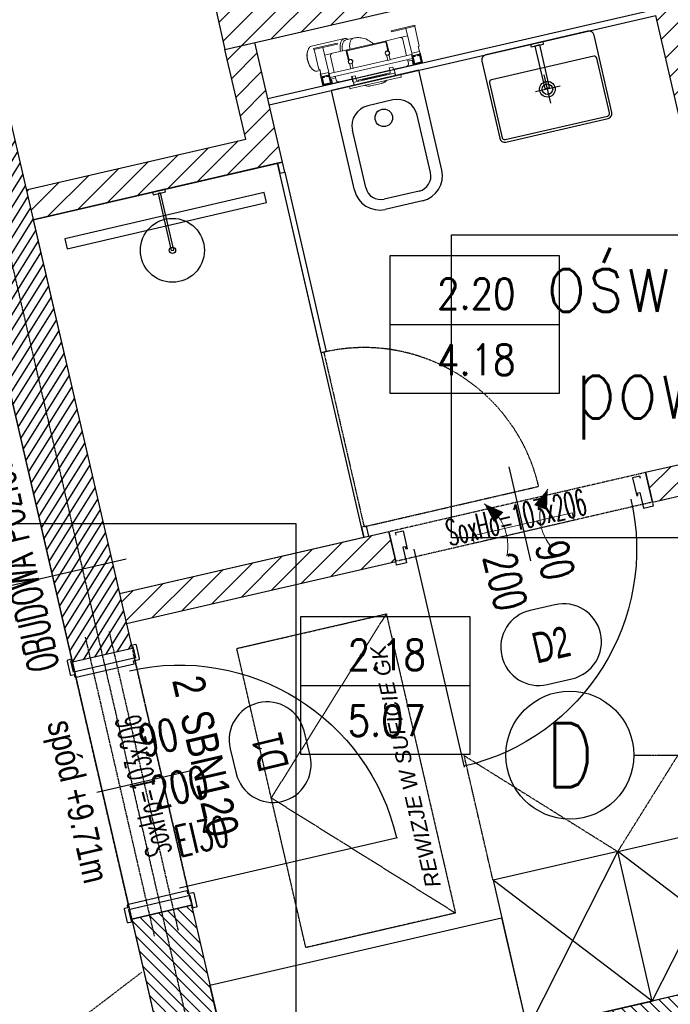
# Model space of a CAD drawing. Header units: millimetres. Extents: x 69081 to 158617, y -37521 to -9534.
# Tile 125 of 256: x 111915 to 112169, y -19946 to -19561. Entities that reach past the tile are written whole.
import ezdxf
from ezdxf.enums import TextEntityAlignment as Align

# ---------------------------------------------------------------- set-up
doc = ezdxf.new("R2010")
doc.units = ezdxf.units.MM
for name, pattern in [('DASHED2', [0.375, 0.25, -0.125]), ('DO', [0.8, 0.6, -0.1, 0, -0.1]), ('DP', [0.5, 0.3, -0.2]), ('KRE-SR', [0.2, 0.12, -0.08]), ('KRESKOWA-SREDNIA', [0.2, 0.12, -0.08]), ('MP', [0.25, 0.15, -0.1])]:
    doc.linetypes.add(name, pattern=pattern)
for name, color, linetype in [('0_oświetlenie', 7, 'Continuous'), ('A-----SZ', 8, 'Continuous'), ('A-ARM', 8, 'Continuous'), ('A-MEB', 8, 'Continuous'), ('A-OKN', 3, 'Continuous'), ('A-OSI', 8, 'DO'), ('A-SCI', 7, 'Continuous'), ('A_GSA_GK', 2, 'Continuous'), ('AM DRZIW WEWN', 1, 'Continuous'), ('B-widok', 9, 'Continuous'), ('BA_ARM', 8, 'Continuous'), ('BA_drz', 7, 'Continuous'), ('BA_sym', 7, 'Continuous'), ('BA_WIC', 1, 'Continuous'), ('BA_wig', 3, 'Continuous'), ('BI_sym', 7, 'Continuous'), ('BZ_sym', 7, 'Continuous'), ('F-BIL', 1, 'Continuous'), ('F-BIL-OP', 3, 'Continuous'), ('F-BIL-TA', 1, 'Continuous'), ('JS_OLKA KONSTR', 231, 'Continuous'), ('JS_p.poż.', 240, 'Continuous'), ('JS_PODCIĄGI', 1, 'DP'), ('JS_SUFIT PODWIESZONY', 40, 'Continuous'), ('Nadproża', 5, 'DO'), ('porta', 8, 'Continuous'), ('R-----OP', 1, 'Continuous'), ('R-----WY', 1, 'Continuous')]:
    doc.layers.add(name, color=color, linetype=linetype)
for name, color, linetype, lineweight in [('DRZWI', 3, 'Continuous', 20), ('OPIS', 7, 'Continuous', 25), ('SB_OTWORY DRZWI', 1, 'Continuous', 9)]:
    doc.layers.add(name, color=color, linetype=linetype, lineweight=lineweight)
doc.layers.get('R-----WY').off()
doc.styles.add('BIKTS', font='bikromsw.shx', dxfattribs={"width": 0.85})
doc.styles.add('ROMANS', font='romans.shx', dxfattribs={"height": 1})
doc.styles.add('SIMPLEX', font='simplex', dxfattribs={"width": 0.85})
doc.styles.add('SŁAWKA', font='simplex.shx', dxfattribs={"height": 12.5})
doc.styles.add('WYM--ROMANSSHX-08', font='ROMANS.SHX', dxfattribs={"width": 0.8})

# ---------------------------------------------------------------- blocks, each defined once
blk = doc.blocks.new('stelaż kibel')
at = {"layer": 'BA_ARM', "lineweight": 0}
for p, q in [((-22.85, 19.54), (-23.06, 19.23)), ((-8.04, 20.61), (-21.23, 20.61)), ((-20.64, 19.5), (-20.64, 19.1)), ((-20.64, 19.5), (-11.14, 19.5)), ((-11.14, 19.5), (-11.14, 19.1)), ((-4.56, 20.01), (-7.53, 20.01)), ((10.46, 19.5), (10.46, 19.1)), ((10.46, 19.5), (19.96, 19.5)), ((19.96, 19.5), (19.96, 19.1)), ((-20.64, 19.1), (-11.14, 19.1)), ((-20.49, 11.1), (-20.49, 19.1)), ((-16.99, 9.1), (-16.99, 19.1)), ((-16.99, 16.1), (-15.84, 16.1)), ((-13.84, 16.1), (-15.84, 16.1)), ((-13.84, 16.1), (-7.94, 16.1)), ((-8.44, 15.6), (-8.44, 11.9)), ((-8.14, 12.11), (-8.14, 15.8)), ((-8.14, 15.8), (7.46, 15.8)), ((7.26, 16.1), (-7.94, 16.1)), ((7.26, 16.1), (13.16, 16.1)), ((7.46, 15.8), (7.46, 12.11)), ((7.76, 11.9), (7.76, 15.6)), ((10.46, 19.1), (19.96, 19.1)), ((15.16, 16.1), (13.16, 16.1)), ((15.16, 16.1), (16.31, 16.1)), ((16.31, 9.1), (16.31, 19.1)), ((19.81, 11.1), (19.81, 19.1)), ((-23.06, 12), (-22.85, 11.68)), ((-14.84, 8.6), (-14.84, 15.1)), ((-8.44, 11.9), (-8.41, 11.9)), ((-8.27, 11.9), (-8.14, 11.9)), ((-8.14, 11.9), (-8.14, 11.99)), ((7.46, 11.99), (7.46, 11.9)), ((7.46, 11.9), (7.59, 11.9)), ((7.73, 11.9), (7.76, 11.9)), ((14.16, 15.1), (14.16, 8.6)), ((-21.23, 10.61), (-20.09, 10.61)), ((-20.09, 11.1), (-20.49, 11.1)), ((-20.09, 9.35), (-20.37, 9.35)), ((-20.37, 9.35), (-20.37, 4.55)), ((-20.34, 8.1), (-20.34, 4.6)), ((-16.84, 8.1), (-20.34, 8.1)), ((-16.99, 7.95), (-20.19, 7.95)), ((-20.19, 7.95), (-20.19, 4.75)), ((-20.09, 9.1), (-20.09, 11.1)), ((-20.09, 9.1), (-16.99, 9.1)), ((-20.09, 9.1), (-20.09, 8.1)), ((-19.04, 7.8), (-20.04, 7.8)), ((-20.04, 7.8), (-20.04, 4.8)), ((-19.04, 7.6), (-19.04, 7.8)), ((-17.04, 7.8), (-18.04, 7.8)), ((-18.04, 7.8), (-18.04, 7.6)), ((-17.09, 9.1), (-17.09, 8.1)), ((-17.04, 4.8), (-17.04, 7.8)), ((-16.99, 4.75), (-16.99, 7.95)), ((-16.84, 8.6), (-16.84, 8.1)), ((-8.24, 8.6), (-16.84, 8.6)), ((-16.84, 4.6), (-16.84, 8.1)), ((-8.24, 10.29), (-8.24, 8.5)), ((-8.24, 8.5), (-7.24, 8.5)), ((-7.24, 8.5), (-7.24, 10.29)), ((6.56, 8.6), (-7.24, 8.6)), ((6.56, 8.5), (6.56, 10.29)), ((7.56, 8.5), (6.56, 8.5)), ((7.56, 10.29), (7.56, 8.5)), ((16.16, 8.6), (7.56, 8.6)), ((16.16, 8.6), (16.16, 8.1)), ((16.16, 8.1), (16.16, 4.6)), ((19.66, 8.1), (16.16, 8.1)), ((19.41, 9.1), (16.31, 9.1)), ((16.31, 7.95), (16.31, 4.75)), ((19.51, 7.95), (16.31, 7.95)), ((17.36, 7.8), (16.36, 7.8)), ((16.36, 7.8), (16.36, 4.8)), ((16.41, 9.1), (16.41, 8.1)), ((17.36, 7.6), (17.36, 7.8)), ((18.36, 7.8), (18.36, 7.6)), ((19.36, 7.8), (18.36, 7.8)), ((19.36, 4.8), (19.36, 7.8)), ((19.41, 11.1), (19.81, 11.1)), ((19.41, 9.1), (19.41, 11.1)), ((19.56, 9.4), (19.41, 9.4)), ((19.41, 9.1), (19.41, 8.1)), ((19.66, 8.15), (19.41, 8.4)), ((19.41, 8.4), (19.41, 8.1)), ((19.51, 4.75), (19.51, 7.95)), ((19.56, 8.25), (19.56, 9.4)), ((19.66, 8.1), (19.66, 8.15)), ((19.66, 4.6), (19.66, 8.1)), ((-20.37, 4.55), (-10.87, 4.55)), ((-20.34, 4.6), (-16.84, 4.6)), ((-20.19, 4.75), (-16.99, 4.75)), ((-20.04, 4.8), (-17.04, 4.8)), ((-19.84, 5), (-19.84, 7.6)), ((-19.84, 7.6), (-19.04, 7.6)), ((-17.24, 5), (-19.84, 5)), ((-18.04, 7.6), (-17.24, 7.6)), ((-17.24, 7.6), (-17.24, 5)), ((16.16, 7), (-16.84, 7)), ((-14.84, 6.4), (-16.84, 6.4)), ((-16.54, 4.6), (-16.84, 4.6)), ((-16.54, 6.4), (-16.54, 4.6)), ((-13.84, 4.6), (-16.54, 4.6)), ((-14.84, 5.6), (-14.84, 7)), ((-8.64, 4.6), (-13.84, 4.6)), ((-10.87, 4.55), (-10.87, 4.6)), ((-7.14, 5.5), (-8.64, 5.5)), ((-8.64, 5.5), (-8.64, 4.6)), ((-8.64, 4.6), (-8.37, 4.6)), ((-8.64, 3.6), (-8.64, 4.6)), ((-8.37, 5.5), (-8.37, 2.47)), ((-7.14, 4.6), (-7.14, 5.5)), ((-7.14, 3.6), (-7.14, 4.6)), ((6.46, 4.6), (-7.14, 4.6)), ((7.96, 5.5), (6.46, 5.5)), ((6.46, 4.6), (6.46, 5.5)), ((6.46, 3.6), (6.46, 4.6)), ((7.96, 5.5), (7.96, 4.6)), ((13.16, 4.6), (7.96, 4.6)), ((8.21, 2.37), (8.21, 4.6)), ((15.86, 4.6), (13.16, 4.6)), ((14.16, 7), (14.16, 5.6)), ((16.16, 6.4), (14.16, 6.4)), ((15.86, 4.6), (15.86, 6.4)), ((16.16, 4.6), (15.86, 4.6)), ((16.16, 4.6), (19.66, 4.6)), ((16.31, 4.75), (19.51, 4.75)), ((16.36, 4.8), (19.36, 4.8)), ((16.56, 5), (16.56, 7.6)), ((16.56, 7.6), (17.36, 7.6)), ((19.16, 5), (16.56, 5)), ((18.36, 7.6), (19.16, 7.6)), ((19.16, 7.6), (19.16, 5)), ((-10.29, 2), (-10.29, 1.2)), ((-10.25, 2), (-10.29, 2)), ((-10.25, 2), (-9.45, 2)), ((-10.05, 1), (-10.09, 1)), ((-9.45, 1), (-10.05, 1)), ((9.45, 2), (-9.45, 2)), ((9.45, 1), (-9.45, 1)), ((-8.37, 3.6), (-8.64, 3.6)), ((-8.37, 2.47), (-8.32, 2.42)), ((-8.37, 2.47), (-8.32, 2.47)), ((-8.34, 2.43), (-8.34, 2)), ((-8.31, 3.1), (-8.32, 3.1)), ((-8.31, 3.1), (-8.01, 3.1)), ((8.01, 3.1), (-8.01, 3.1)), ((6.46, 3.6), (-7.14, 3.6)), ((-6.37, 3.1), (-6.37, 3.6)), ((-4.77, 3.6), (-4.77, 3.3)), ((-4.77, 3.3), (-4.77, 3.1)), ((-4.77, 3.3), (4.83, 3.3)), ((-4.77, 3.3), (4.83, 3.3)), ((-2.14, 0.3), (-2.21, 0.3)), ((-2.11, 0.3), (-2.14, 0.3)), ((2.18, 0.3), (-2.11, 0.3)), ((2.2, 0.3), (2.18, 0.3)), ((2.27, 0.3), (2.2, 0.3)), ((4.83, 3.3), (4.83, 3.6)), ((4.83, 3.1), (4.83, 3.3)), ((6.21, 3.6), (6.21, 3.1)), ((8.01, 3.1), (8.14, 3.1)), ((8.14, 3.1), (8.14, 2)), ((8.14, 3.1), (8.19, 3.1)), ((8.19, 3.1), (8.19, 2)), ((8.19, 2.35), (8.21, 2.37)), ((8.19, 2.37), (8.21, 2.37)), ((9.45, 2), (10.25, 2)), ((10.05, 1), (9.45, 1)), ((10.25, 2), (10.25, 1.2))]:
    blk.add_line(p, q, dxfattribs=at)
at = {"layer": 'BA_ARM', "lineweight": 0, "flags": 128}
for points in [[(-21.23, 20.61), (-21.45, 20.59), (-21.67, 20.54), (-21.88, 20.46), (-22.09, 20.33), (-22.3, 20.18), (-22.5, 19.99), (-22.68, 19.78), (-22.86, 19.53), (-23.03, 19.26), (-23.18, 18.96), (-23.32, 18.64), (-23.45, 18.29), (-23.56, 17.93), (-23.65, 17.55), (-23.73, 17.16), (-23.79, 16.75), (-23.83, 16.34), (-23.85, 15.93), (-23.86, 15.51), (-23.84, 15.09), (-23.81, 14.68), (-23.76, 14.27), (-23.69, 13.87), (-23.61, 13.48), (-23.51, 13.11), (-23.39, 12.76), (-23.25, 12.43), (-23.11, 12.11), (-22.95, 11.83), (-22.77, 11.57), (-22.59, 11.34), (-22.4, 11.13), (-22.2, 10.96), (-21.99, 10.83), (-21.78, 10.72), (-21.56, 10.65), (-21.34, 10.62), (-21.23, 10.61)], [(-10.66, 16.1), (-10.64, 16.34), (-10.6, 16.75), (-10.54, 17.16), (-10.47, 17.55), (-10.37, 17.93), (-10.26, 18.29), (-10.14, 18.64), (-10, 18.96), (-9.84, 19.26), (-9.68, 19.53), (-9.5, 19.78), (-9.31, 19.99), (-9.11, 20.18), (-8.91, 20.33), (-8.7, 20.46), (-8.48, 20.54), (-8.26, 20.59), (-8.04, 20.61)], [(-9.83, 16.1), (-9.81, 16.4), (-9.76, 16.78), (-9.7, 17.16), (-9.62, 17.52), (-9.52, 17.87), (-9.41, 18.2), (-9.28, 18.51), (-9.13, 18.79), (-8.98, 19.05), (-8.81, 19.28), (-8.63, 19.49), (-8.44, 19.66), (-8.25, 19.8), (-8.05, 19.9), (-7.84, 19.97), (-7.64, 20.01), (-7.53, 20.01)], [(-6.86, 16.1), (-6.83, 16.4), (-6.79, 16.78), (-6.72, 17.16), (-6.64, 17.52), (-6.54, 17.87), (-6.43, 18.2), (-6.3, 18.51), (-6.16, 18.79), (-6, 19.05), (-5.83, 19.28), (-5.65, 19.49), (-5.47, 19.66), (-5.27, 19.8), (-5.07, 19.9), (-4.87, 19.97), (-4.66, 20.01), (-4.55, 20.01)], [(2.46, 16.1), (2.18, 16.51), (1.84, 16.94), (1.54, 17.29), (1.26, 17.57), (0.8, 17.99), (0.27, 18.42), (-0.36, 18.83), (-1.08, 19.22), (-1.57, 19.43), (-2.05, 19.61), (-2.47, 19.73), (-2.64, 19.78), (-2.84, 19.82), (-3.14, 19.88), (-3.54, 19.95), (-4.04, 20), (-4.55, 20.01)], [(-23.06, 12), (-23.12, 12.09), (-23.28, 12.36), (-23.42, 12.66), (-23.55, 12.97), (-23.66, 13.31), (-23.76, 13.67), (-23.84, 14.04), (-23.9, 14.42), (-23.95, 14.81), (-23.98, 15.21), (-23.99, 15.61), (-23.98, 16.01), (-23.95, 16.41), (-23.9, 16.8), (-23.84, 17.19), (-23.76, 17.56), (-23.66, 17.91), (-23.55, 18.25), (-23.42, 18.57), (-23.28, 18.87), (-23.12, 19.14), (-23.06, 19.23)], [(2.2, 0.3), (2.23, 0.3), (2.25, 0.3)]]:
    blk.add_lwpolyline(points, dxfattribs=at)
at = {"layer": 'BA_ARM', "lineweight": 0}
for centre, radius, start, end in [((-8.13, 18.84), 1.78, 41.3776, 87.2916), ((-13.84, 15.1), 1, 90, 180), ((-7.94, 15.6), 0.5, 90, 180), ((7.26, 15.6), 0.5, 0, 90), ((13.16, 15.1), 1, 0, 90), ((-7.74, 11.3), 0.9, 138.1897, 242.734), ((-7.74, 11.3), 0.8, 131.4096, 120), ((-7.74, 11.3), 0.9, 297.266, 116.3878), ((7.06, 11.3), 0.9, 63.6122, 242.734), ((7.06, 11.3), 0.8, 60, 48.5904), ((7.06, 11.3), 0.9, 297.266, 41.8103), ((-7.94, 10.29), 0.3, 135.0482, 180), ((-7.54, 10.29), 0.3, 0, 44.9518), ((6.86, 10.29), 0.3, 135.0482, 180), ((7.26, 10.29), 0.3, 0, 44.9518), ((-13.84, 5.6), 1, 180, 270), ((13.16, 5.6), 1, 270, 0), ((-10.09, 1.2), 0.2, 179.9998, 269.9999), ((-2.21, 4.3), 4, 235.5885, 270), ((-2.17, 3.71), 3.41, 232.6467, 270.5225), ((-2.15, 3.69), 3.39, 232.5127, 270.557), ((2.21, 3.71), 3.41, 269.4571, 307.3947), ((2.27, 4.3), 4, 270, 270.6505), ((2.27, 4.3), 4, 273.5283, 304.4115), ((2.45, 3.34), 2.99, 281.7106, 308.4469), ((10.05, 1.2), 0.2, 269.9998, 0.0006)]:
    blk.add_arc(centre, radius, start, end, dxfattribs=at)
blk = doc.blocks.new('wc 50')
at = {"layer": 'A-MEB', "ltscale": 50}
for p, q in [((57717.02, -30557.07), (57682.02, -30557.07)), ((57682.02, -30597.07), (57682.02, -30557.07)), ((57717.02, -30597.07), (57717.02, -30557.07)), ((57704.52, -30566.07), (57694.52, -30566.07)), ((57686.52, -30597.07), (57686.52, -30574.07)), ((57712.52, -30597.07), (57712.52, -30574.07)), ((57706.52, -30603.07), (57692.52, -30603.07)), ((57707.02, -30607.07), (57692.02, -30607.07))]:
    blk.add_line(p, q, dxfattribs=at)
blk.add_circle((57699.52, -30572.1), 3.43, dxfattribs=at)
for centre, radius, start, end in [((57694.52, -30574.07), 8, 90, 180), ((57704.52, -30574.07), 8, 0, 90), ((57692.02, -30597.07), 10, 180, 270), ((57692.52, -30597.07), 6, 180, 270), ((57706.52, -30597.07), 6, 270, 0), ((57707.02, -30597.07), 10, 270, 0)]:
    blk.add_arc(centre, radius, start, end, dxfattribs=at)
blk = doc.blocks.new('enr')
blk.add_circle((0, 0), 0.5)
at = {"style": 'ROMANS', "width": 0.85}
blk.add_attdef('NR', text='', height=0.5, dxfattribs=at).set_placement((0, 0), align=Align.MIDDLE_CENTER)
blk = doc.blocks.new('osie')
at = {"layer": 'A-OSI'}
for p, q in [((17560.16, -41339.7), (18200.3, -44112.43)), ((18070.03, -42687.43), (20818.3, -42687.43))]:
    blk.add_line(p, q, dxfattribs=at)
at = {"layer": 'BI_sym', "xscale": 50, "yscale": 50, "zscale": 50}
blk.add_blockref('enr', (18045.03, -42687.43), dxfattribs=at).add_auto_attribs({'NR': 'D'})
blk = doc.blocks.new('KRATKA WENT')
at = {"layer": 'DRZWI'}
for points in [[(-12.72, 11.16, 0, 5.4, 0), (-8.38, 4.78, 5.4, 5.4, 0)], [(12.72, 11.16, 0, 5.4, 0), (8.38, 4.78, 5.4, 5.4, 0)]]:
    blk.add_lwpolyline(points, format="xyseb", dxfattribs=at)
blk.add_lwpolyline([(20, -3), (20, 0), (-20, 0), (-20, -3)], close=True, dxfattribs=at)
for centre, start, end in [((-26.01, -2.55), 334.6838, 45.9092), ((26.01, -2.55), 134.0908, 205.3162)]:
    blk.add_arc(centre, 19.09, start, end, dxfattribs=at)
blk = doc.blocks.new('dr1h901')
at = {"color": 0}
blk.add_line((-0.5, 0), (-0.5, 1.005), dxfattribs=at)
at = {"color": 1}
blk.add_line((0, 0.1689), (0, -0.2655), dxfattribs=at)
blk.add_arc((-0.5, 0), 1, 0, 90, dxfattribs=at)
blk = doc.blocks.new('DYBY-BL5')
at = {"layer": 'F-BIL-TA', "color": 1}
blk.add_line((0, 45), (110, 45), dxfattribs=at)
blk.add_lwpolyline([(0, 0), (0, 90), (110, 90), (110, 0)], close=True, dxfattribs=at)
at = {"layer": 'F-BIL-OP', "style": 'SIMPLEX', "width": 0.85}
blk.add_attdef('NR', text='', height=20, dxfattribs=at).set_placement((56, 55), align=Align.CENTER)
at = {"layer": 'F-BIL-OP', "color": 2, "style": 'SIMPLEX', "width": 0.85, "flags": 1}
for tag, p in [('NAZWA', (119, 55)), ('POSADZKA', (119, 12)), ('GRUPA', (119, -27)), ('RODZAJ', (119, -72))]:
    blk.add_attdef(tag, p, '', height=19, dxfattribs=at)
at = {"layer": 'F-BIL-OP', "color": 2, "style": 'SIMPLEX', "width": 0.85}
blk.add_attdef('POW.', text='', height=20, dxfattribs=at).set_placement((56, 12), align=Align.CENTER)
at = {"layer": 'F-BIL-OP', "color": 2, "style": 'SIMPLEX', "width": 0.85, "flags": 1}
blk.add_attdef('POWH.', text='', height=20, dxfattribs=at).set_placement((56, -27), align=Align.CENTER)
blk = doc.blocks.new('symnadpr')
at = {"style": 'BIKTS', "width": 0.8}
blk.add_attdef('SZT_NADPR', text='', height=25, dxfattribs=at).set_placement((-48.74, -11.67), align=Align.RIGHT)
blk.add_attdef('NAZNADPR', (-42.6, -11.67), '', height=25, dxfattribs=at)
blk = doc.blocks.new('A$C04435ce7')
at = {"layer": 'Nadproża', "ltscale": 0.75}
for p, q in [((1283.23, 1395.63), (1256.24, 1512.55)), ((1292.56, 1397.78), (1265.57, 1514.71))]:
    blk.add_line(p, q, dxfattribs=at)
at = {"layer": 'BZ_sym'}
ref = blk.add_blockref('symnadpr', (1304.08, 1462.49), dxfattribs=dict(at, xscale=0.4999999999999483, yscale=0.4999999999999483, zscale=0.4999999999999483, rotation=283.0000000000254))
ref.add_attrib('naznadpr', 'SBN120', (1293.15, 1482.03), dxfattribs={"height": 12.5, "rotation": 283, "style": 'BIKTS', "width": 0.8})
ref.add_attrib('szt_nadpr', '2', dxfattribs={"height": 12.5, "rotation": 283, "style": 'BIKTS', "width": 0.8}).set_placement((1291.7, 1488.32), align=Align.RIGHT)
at = {"layer": 'OPIS', "insert": (1250.96, 1481.04), "char_height": 10, "width": 160, "attachment_point": 1, "rotation": 283, "style": 'WYM--ROMANSSHX-08'}
blk.add_mtext('{\\fArial|b0|i0|c238|p34;spód +9.71m}', dxfattribs=at)
blk = doc.blocks.new('symdrz')
blk.add_lwpolyline([(-10, -30, -1), (-10, 30), (10, 30, -1), (10, -30)], format="xyb", close=True)
at = {"style": 'BIKTS', "width": 0.8}
blk.add_attdef('SZERDRZ', text='', height=25, dxfattribs=at).set_placement((77.15, 8.8), align=Align.CENTER)
blk.add_attdef('SYMDRZ', text='', height=25, dxfattribs=at).set_placement((0, 0), align=Align.MIDDLE)
blk.add_attdef('WYSDRZ', text='', height=25, dxfattribs=at).set_placement((77.15, -9.49), align=Align.TOP_CENTER)
blk = doc.blocks.new('A$C253e2aa0')
at = {"layer": 'B-widok', "color": 1, "linetype": 'MP'}
blk.add_lwpolyline([(0, 60), (120, 60), (120, 0), (0, 0), (0, 60)], dxfattribs=at)
at = {"layer": 'B-widok', "linetype": 'MP'}
blk.add_lwpolyline([(0, 0), (60, 60), (120, 0)], dxfattribs=at)
at = {"layer": 'R-----OP', "ltscale": 10, "insert": (11.78, 9.11, 36538.02), "char_height": 6, "width": 4709.9909, "attachment_point": 1, "style": 'SŁAWKA'}
blk.add_mtext('{\\fArial|b0|i1|c0|p34;REWIZJE W SUFICIE GK}', dxfattribs=at)
blk = doc.blocks.new('A$C40e4dba9')
at = {"layer": 'A-SCI', "color": 4}
for p, q in [((0, 0), (0, 24)), ((103, 0), (103, 24))]:
    blk.add_line(p, q, dxfattribs=at)
at = {"layer": 'JS_PODCIĄGI', "lineweight": -3}
for p, q in [((0, 24), (103, 24)), ((103, 0), (0, 0))]:
    blk.add_line(p, q, dxfattribs=at)
at = {"layer": 'AM DRZIW WEWN', "insert": (21.87, 12.86), "char_height": 10, "width": 61.9698, "attachment_point": 1, "style": 'ROMANS'}
blk.add_mtext('{\\W0.5;SoxHo=103x206}', dxfattribs=at)
blk = doc.blocks.new('A$Cf85abbde')
at = {"layer": 'A-SCI', "color": 4}
for p, q in [((12, 103), (0, 103)), ((12, 0), (0, 0))]:
    blk.add_line(p, q, dxfattribs=at)
at = {"layer": 'JS_PODCIĄGI', "lineweight": -3}
for p, q in [((0, 0), (0, 103)), ((12, 103), (12, 0))]:
    blk.add_line(p, q, dxfattribs=at)
at = {"layer": 'AM DRZIW WEWN', "insert": (0.83, 21.87), "char_height": 10, "width": 61.9698, "attachment_point": 1, "rotation": 90, "style": 'ROMANS'}
blk.add_mtext('{\\W0.5;SoxHo=103x206}', dxfattribs=at)

msp = doc.modelspace()

# ---------------------------------------------------------------- hatches: boundary and pattern name
at = {"layer": 'A-----SZ'}
h = msp.add_hatch(dxfattribs=at)
h.set_pattern_fill('ANSI31', color=256, scale=2)
h.set_pattern_definition([(45, (77432.36, 11586.2524), (-4.4901281, 4.4901281), [])])
h.paths.add_polyline_path([(111938.0672, -18753.5466), (111926.3748, -18756.246), (111979.9131, -18988.1461), (111971.1438, -18990.1707), (111973.8432, -19001.8631), (111994.305, -18997.1391)])
h.paths.add_polyline_path([(111824.0659, -18779.8659), (111812.3735, -18782.5653), (111820.4717, -18817.6426), (111734.7271, -18837.4383), (111737.4266, -18849.1308), (111834.8636, -18826.6357)])
h.paths.add_polyline_path([(111873.4831, -19025.0331), (111870.7837, -19013.3406), (111780.1673, -19034.2611), (111782.8667, -19045.9535)])
h.paths.add_polyline_path([(111543.5269, -18893.896), (111540.8275, -18882.2036), (111455.0829, -18901.9993), (111446.9847, -18866.922), (111435.2923, -18869.6214), (111446.0899, -18916.3911)])
h.paths.add_polyline_path([(111332.9834, -18893.2412), (111321.291, -18895.9406), (111377.5287, -19139.5332), (111397.9905, -19134.8092), (111395.2911, -19123.1167), (111386.5217, -19125.1413)])
h.paths.add_polyline_path([(111588.967, -19090.7188), (111586.2676, -19079.0263), (111493.7025, -19100.3967), (111496.4019, -19112.0891)])
h.paths.add_polyline_path([(111636.4317, -19296.3109), (111633.0574, -19281.6953), (111023.1018, -19422.5147), (111026.476, -19437.1302)])
h.paths.add_polyline_path([(112440.287, -19110.7262), (112436.9127, -19096.1107), (111826.9571, -19236.9301), (111830.3313, -19251.5456)])
h.paths.add_polyline_path([(111977.6292, -19409.4581), (111974.9297, -19397.7657), (111869.6978, -19422.0604), (111872.3972, -19433.7528)])
h.paths.add_polyline_path([(111678.4975, -19478.5181), (111675.7981, -19466.8256), (111570.5662, -19491.1203), (111573.2656, -19502.8128)])
h.paths.add_polyline_path([(111430.0332, -19535.8806), (111472.9055, -19525.9827), (111470.206, -19514.2903), (111415.6413, -19526.8876), (111451.6335, -19682.7868), (111463.3259, -19680.0874)])
h.paths.add_polyline_path([(111629.42, -19657.1361), (111626.0457, -19642.5205), (111101.8346, -19763.5442), (111105.2089, -19778.1597)])
h.paths.add_polyline_path([(111703.6921, -19587.6475), (111700.9926, -19575.9551), (111603.5556, -19598.4502), (111614.3533, -19645.2199), (111626.0457, -19642.5205), (111617.9475, -19607.4432)])
h.paths.add_polyline_path([(111725.9622, -19684.1102), (111723.2628, -19672.4177), (111637.5182, -19692.2134), (111629.42, -19657.1361), (111617.7276, -19659.8355), (111628.5252, -19706.6053)])
h.paths.add_polyline_path([(111762.4043, -19841.9581), (111759.7049, -19830.2657), (111654.4729, -19854.5604), (111657.1723, -19866.2528)])
h.paths.add_polyline_path([(112017.2989, -19616.8498), (112006.5012, -19570.08), (111994.8088, -19572.7794), (112002.907, -19607.8568), (111917.1624, -19627.6525), (111919.8619, -19639.3449)])
h.paths.add_polyline_path([(111992.3293, -19508.6947), (111894.8923, -19531.1898), (111897.5917, -19542.8823), (111983.3363, -19523.0866), (111991.4345, -19558.1639), (112003.1269, -19555.4645)])
h.paths.add_polyline_path([(112519.0199, -19451.7558), (112515.6456, -19437.1402), (111991.4345, -19558.1639), (111994.8088, -19572.7794)])
h.paths.add_polyline_path([(112061.5359, -19772.8981), (112058.8365, -19761.2057), (111953.6045, -19785.5004), (111956.3039, -19797.1928)])
h = msp.add_hatch(dxfattribs=at)
h.set_pattern_fill('ANSI31', color=256, scale=2)
h.set_pattern_definition([(45, (77432.36, 11586.2524), (-4.4901281, 4.4901281), [])])
h.paths.add_polyline_path([(112169.221, -19532.5132), (112157.5286, -19535.2126), (112162.0276, -19554.7), (112202.0689, -19728.1379), (112159.1966, -19738.0357), (112161.896, -19749.7282), (112216.4607, -19737.1309)])
h = msp.add_hatch(dxfattribs=at)
h.set_pattern_fill('ANSI31', color=256, angle=13)
h.set_pattern_definition([(58, (78507.3645, -6838.5385), (-2.6925527, 1.68249366), [])])
h.paths.add_polyline_path([(111888.6043, -19610.6434), (111911.9892, -19605.2445), (111958.5534, -19806.9365), (111935.1686, -19812.3354)])
h = msp.add_hatch(dxfattribs=at)
h.set_pattern_fill('ANSI31', color=256, angle=270)
h.set_pattern_definition([(315, (133174.0844, 9815.9974), (2.24506402, 2.24506404), [])])
h.paths.add_polyline_path([(112661.1827, -19836.5849), (112661.1827, -19860.5849), (112633.001, -19860.5941), (111981.0985, -20011.0977), (111958.3385, -19912.6955), (111981.7234, -19907.2967), (111999.0845, -19982.3139), (112609.0402, -19841.4946), (112590.1443, -19759.6475), (112613.5292, -19754.2487), (112632.538, -19836.5849)])

# ---------------------------------------------------------------- linework, layer by layer
msp.add_lwpolyline([(111556.6836, -18844.1938), (111703.244, -18807.7598), (111981.0586, -20011.1069), (112126.2397, -19977.5892), (112217.3915, -20376.0176), (113845.1415, -20376.0176), (113845.1415, -18660.5941), (113996.1415, -18660.5941), (113996.1415, -20536.5941), (111947.4049, -20536.5941), (111556.4636, -18843.6979)])
at = {"color": 5}
msp.add_lwpolyline([(109057.9191, -19758.1136), (112022.4392, -19758.1136), (112022.4392, -20828.5147), (109057.9191, -20828.5147)], close=True, dxfattribs=at)
at = {"layer": 'A-ARM'}
for points in [[(112136.6379, -19565.6932), (112096.6887, -19574.9162, 0.41421356), (112095.1899, -19577.3148), (112102.1634, -19607.5203, 0.41421356), (112104.562, -19609.0191), (112144.5112, -19599.7962, 0.41421356), (112146.01, -19597.3975), (112139.0366, -19567.192, 0.41421356)], [(112138.8874, -19575.4369), (112098.9383, -19584.6599, 0.41421356), (112098.1888, -19585.8592), (112103.1378, -19607.2954, 0.41421356), (112104.3371, -19608.0448), (112144.2863, -19598.8218, 0.41421356), (112145.0357, -19597.6225), (112140.0867, -19576.1863, 0.41421356)]]:
    msp.add_lwpolyline(points, format="xyb", close=True, dxfattribs=at)
for points in [[(112119.0993, -19569.7423), (112114.2274, -19570.8671), (112114.4524, -19571.8414), (112119.3242, -19570.7167)], [(112115.9139, -19571.504), (112119.7381, -19588.0683), (112121.6868, -19587.6184), (112117.8627, -19571.0541)], [(111953.6045, -19785.5004), (112049.0928, -19763.4552), (112015.3501, -19617.2997), (111919.8619, -19639.3449)], [(112010.1147, -19628.7714), (111932.165, -19646.7675), (111933.0649, -19650.665), (112011.0145, -19632.6689)]]:
    msp.add_lwpolyline(points, close=True, dxfattribs=at)
msp.add_circle((111974.2666, -19651.3129), 12.5, dxfattribs=at)
at = {"layer": 'A-MEB'}
for p, q in [((112122.0985, -19593.8469), (112119.5333, -19582.7357)), ((112125.7853, -19587.1854), (112116.0993, -19589.4215)), ((112161.7644, -19944.7563), (112196.9859, -19875.0466)), ((112113.0459, -19956.0039), (112148.2674, -19886.2941)), ((112210.4829, -19933.5088), (112148.2674, -19886.2941)), ((112161.7644, -19944.7563), (112099.5489, -19897.5417))]:
    msp.add_line(p, q, dxfattribs=at)
for points in [[(111971.3263, -19627.4634), (111966.4544, -19628.5882), (111966.6794, -19629.5625), (111971.5512, -19628.4378)], [(111969.6025, -19628.8877), (111968.6281, -19629.1126), (111973.7794, -19651.4254), (111974.7538, -19651.2005)], [(112161.7644, -19944.7563), (112148.2674, -19886.2941), (112196.9859, -19875.0466), (112210.4829, -19933.5088)], [(112161.7644, -19944.7563), (112148.2674, -19886.2941), (112099.5489, -19897.5417), (112113.0459, -19956.0039)], [(111999.0446, -19982.3232), (111988.9218, -19938.4765), (112102.9231, -19912.1572), (112113.0459, -19956.0039)]]:
    msp.add_lwpolyline(points, close=True, dxfattribs=at)
at = {"layer": 'A-MEB', "linetype": 'KRESKOWA-SREDNIA'}
for points in [[(112196.9859, -19875.0466), (112185.7383, -19826.3281), (112148.2674, -19886.2941)], [(112099.5489, -19897.5417), (112088.3013, -19848.8232), (112148.2674, -19886.2941)]]:
    msp.add_lwpolyline(points, dxfattribs=at)
at = {"layer": 'A-MEB'}
for centre, radius in [((112120.8249, -19588.3305), 3.0572), ((112120.8249, -19588.3305), 2.0572), ((111974.2666, -19651.3129), 1.2582)]:
    msp.add_circle(centre, radius, dxfattribs=at)
at = {"layer": 'A-OKN', "linetype": 'KRE-SR'}
for p, q in [((112033.4208, -19691.1269), (112049.1673, -19759.3328)), ((112049.1673, -19759.3328), (112117.3733, -19743.5862))]:
    msp.add_line(p, q, dxfattribs=at)
at = {"layer": 'A-OKN'}
for points in [[(112015.3501, -19617.2997), (112016.2499, -19621.1972), (112018.1987, -19620.7473), (112017.2989, -19616.8498)], [(112016.2499, -19621.1972), (112018.1987, -19620.7473), (112034.3951, -19690.9019), (112032.4464, -19691.3518)], [(112048.193, -19759.5577), (112049.0928, -19763.4552), (112051.0415, -19763.0053), (112050.1417, -19759.1078)]]:
    msp.add_lwpolyline(points, close=True, dxfattribs=at)
at = {"layer": 'A-OKN', "linetype": 'KRE-SR'}
msp.add_arc((112049.1673, -19759.3328), 70, 13, 103, dxfattribs=at)
at = {"layer": 'A-SCI', "color": 5}
for p, q in [((111994.8088, -19572.7794), (112519.0199, -19451.7558)), ((112202.0689, -19728.1379), (112163.1523, -19559.5719)), ((112002.907, -19607.8568), (111994.8088, -19572.7794)), ((112017.2989, -19616.8498), (112006.5012, -19570.08)), ((111917.1624, -19627.6525), (112002.907, -19607.8568)), ((111917.1624, -19627.6525), (112002.907, -19607.8568)), ((111919.8619, -19639.3449), (112017.2989, -19616.8498)), ((112159.1966, -19738.0357), (112202.0689, -19728.1379)), ((112159.1966, -19738.0357), (112161.896, -19749.7282)), ((112161.896, -19749.7282), (112216.4607, -19737.1309)), ((111953.6045, -19785.5004), (112058.8365, -19761.2057)), ((112058.8365, -19761.2057), (112061.5359, -19772.8981)), ((111956.3039, -19797.1928), (112061.5359, -19772.8981))]:
    msp.add_line(p, q, dxfattribs=at)
at = {"layer": 'A-SCI', "color": 4}
msp.add_line((112609.0003, -19841.5038), (111999.0446, -19982.3232), dxfattribs=at)
msp.add_lwpolyline([(111958.5534, -19806.9365), (111935.1686, -19812.3354), (111838.6646, -19394.3306), (111862.0494, -19388.9318)], close=True, dxfattribs=at)
for points in [[(111991.4345, -19558.1639), (111994.8088, -19572.7794)], [(112590.1044, -19759.6567), (112609.0003, -19841.5038), (111999.0446, -19982.3232)], [(111958.3385, -19912.6955), (111981.0586, -20011.1069), (112633.001, -19860.5941), (112661.1428, -19860.5941)], [(111958.3385, -19912.6955), (111981.7234, -19907.2967), (111999.0446, -19982.3232)]]:
    msp.add_lwpolyline(points, dxfattribs=at)
at = {"layer": 'A_GSA_GK', "color": 8}
msp.add_line((112011.5626, -19592.0033), (112162.59, -19557.1359), dxfattribs=at)
msp.add_line((112011.5626, -19592.0033), (112162.59, -19557.1359), dxfattribs=at)
at = {"layer": 'A_GSA_GK'}
msp.add_line((112012.125, -19594.4393), (112163.1523, -19559.5719), dxfattribs=at)
msp.add_line((112012.125, -19594.4393), (112163.1523, -19559.5719), dxfattribs=at)
at = {"layer": 'BA_WIC'}
msp.add_line((111956.2178, -19772.0229, 1053.4492), (111897.4973, -19785.5329, 1053.4492), dxfattribs=at)
at = {"layer": 'JS_PODCIĄGI', "lineweight": -3}
for p, q in [((111981.2735, -19905.3479), (111959.0033, -19808.8853)), ((111935.6185, -19814.2841), (111957.8886, -19910.7467))]:
    msp.add_line(p, q, dxfattribs=at)
at = {"layer": 'JS_SUFIT PODWIESZONY', "linetype": 'DASHED2'}
msp.add_line((111962.1356, -19933.588), (111831.2293, -20033.382), dxfattribs=at)
at = {"layer": 'porta'}
for points in [[(112157.2106, -19740.5468), (112156.9856, -19739.5725), (112154.0625, -19740.2473), (112155.6934, -19747.3115), (112156.1806, -19747.199), (112155.9556, -19746.2247), (112156.93, -19745.9997), (112158.336, -19752.0895), (112162.2334, -19751.1897), (112162.2334, -19751.1897), (112162.0085, -19750.2154)], [(112061.7223, -19762.592), (112061.4974, -19761.6177), (112064.4205, -19760.9428), (112066.0514, -19768.007), (112065.5642, -19768.1195), (112065.3392, -19767.1451), (112064.3649, -19767.3701), (112065.7708, -19773.4599), (112061.8733, -19774.3597), (112061.8733, -19774.3597), (112061.6484, -19773.3853)]]:
    msp.add_lwpolyline(points, dxfattribs=at)
for points in [[(111934.6213, -19811.7433), (111935.0111, -19811.6533), (111934.8986, -19811.1661), (111933.3396, -19811.526, 0.41421356), (111933.1148, -19811.8858), (111934.3183, -19817.0987, 0.36992408), (111934.6893, -19817.3723), (111935.8586, -19817.1023), (111936.016, -19817.7844, 0.41421356), (111936.6157, -19818.1591), (111959.3672, -19812.9065), (111959.0973, -19811.7372), (111961.1922, -19811.2536, 0.45993492), (111961.4058, -19810.8451), (111960.2023, -19805.6322, 0.41421356), (111959.8425, -19805.4074), (111958.2835, -19805.7673), (111958.396, -19806.2545), (111958.7857, -19806.1645), (111959.798, -19810.5492), (111935.6336, -19816.128), (111934.6213, -19811.7433), (111935.0111, -19811.6533)], [(111958.1062, -19913.4675), (111958.496, -19913.3775), (111958.6085, -19913.8647), (111957.0495, -19914.2247, -0.41421356), (111956.6897, -19913.9998), (111955.4862, -19908.7869, -0.36992408), (111955.6998, -19908.3784), (111956.869, -19908.1085), (111956.7115, -19907.4264, -0.41421356), (111957.0862, -19906.8268), (111979.8378, -19901.5742), (111980.1077, -19902.7434), (111982.2026, -19902.2598, -0.45993492), (111982.5737, -19902.5333), (111983.7772, -19907.7462, -0.41421356), (111983.5523, -19908.106), (111981.9933, -19908.4659), (111981.8809, -19907.9787), (111982.2706, -19907.8887), (111981.2583, -19903.5041), (111957.094, -19909.0829), (111958.1062, -19913.4675), (111958.496, -19913.3775)]]:
    msp.add_lwpolyline(points, format="xyb", dxfattribs=at)

# ---------------------------------------------------------------- block references
at = {"layer": 'A-ARM', "rotation": 13.00000000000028}
msp.add_blockref('wc 50', (48958.9492, -2790.5681), dxfattribs=at)
at = {"layer": 'A-SCI', "color": 4}
msp.add_blockref('osie', (94084.5456, 22838.835), dxfattribs=at)
at = {"layer": 'AM DRZIW WEWN'}
ref = msp.add_blockref('symdrz', (112122.2534, -19805.4195), dxfattribs=dict(at, xscale=-0.4950000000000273, yscale=0.4950000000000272, zscale=0.4950000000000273, rotation=12.9999999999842))
ref.add_attrib('Symdrz', 'D2', dxfattribs={"layer": 'BA_sym', "height": 12, "rotation": 13, "style": 'BIKTS', "width": 0.7}).set_placement((112122.2534, -19805.4195), align=Align.MIDDLE_CENTER)
ref = msp.add_blockref('symdrz', (112012.4418, -19847.4632), dxfattribs=dict(at, xscale=-0.4950000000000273, yscale=0.4950000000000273, zscale=0.4950000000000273, rotation=103.5600222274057))
ref.add_attrib('Symdrz', 'D1', dxfattribs={"layer": 'BA_sym', "height": 12, "rotation": 103.560022, "style": 'BIKTS', "width": 0.7}).set_placement((112012.4418, -19847.4632), align=Align.MIDDLE_CENTER)
at = {"layer": 'B-widok', "rotation": 103.0000000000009}
msp.add_blockref('A$C253e2aa0', (112084.8588, -19910.351, 711.9019), dxfattribs=at)
at = {"layer": 'BA_drz', "yscale": -87, "zscale": -87}
for p, xscale, rotation in [((112111.0411, -19758.39), 87, 13), ((111967.2717, -19858.0355), 86.99999999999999, 103)]:
    msp.add_blockref('dr1h901', p, dxfattribs=dict(at, xscale=xscale, rotation=rotation))
at = {"layer": 'BA_wig', "rotation": 13.00000000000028}
msp.add_blockref('stelaż kibel', (112053.9259, -19586.8414), dxfattribs=at)
at = {"layer": 'F-BIL', "xscale": 0.6, "yscale": 0.6, "zscale": 0.6}
for p, values in [((112059.4067, -19707.2893), {'NR': '2.20', 'POW.': '4.18'}), ((112024.4528, -19848.3766), {'NR': '2.18', 'POW.': '5.07'})]:
    msp.add_blockref('DYBY-BL5', p, dxfattribs=at).add_auto_attribs(values)
at = {"layer": 'JS_OLKA KONSTR'}
msp.add_blockref('A$C04435ce7', (110684.0499, -21314.9635), dxfattribs=at)
at = {"layer": 'R-----WY', "rotation": 13}
msp.add_blockref('KRATKA WENT', (112111.0411, -19758.39), dxfattribs=at)
msp.add_blockref('KRATKA WENT', (112111.0411, -19758.39), dxfattribs=at)
msp.add_blockref('KRATKA WENT', (112111.0411, -19758.39), dxfattribs=at)
msp.add_blockref('KRATKA WENT', (112111.0411, -19758.39), dxfattribs=at)
at = {"layer": 'SB_OTWORY DRZWI'}
for name, p, rotation in [('A$Cf85abbde', (112058.8365, -19761.2057), 283.0000000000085), ('A$C40e4dba9', (111981.7234, -19907.2967), 103.000000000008)]:
    msp.add_blockref(name, p, dxfattribs=dict(at, rotation=rotation))

# ---------------------------------------------------------------- texts
at = {"layer": '0_oświetlenie', "linetype": 'Continuous', "insert": (112277.3265, -19650.3057, 1), "char_height": 25, "width": 378.004849, "attachment_point": 2, "style": 'WYM--ROMANSSHX-08', "bg_fill": 16, "box_fill_scale": 1.2, "bg_fill_color": 257, "bg_fill_transparency": 0}
msp.add_mtext('\\Fsimplex.shx|c238;oświetlenie wg projektu powtarzalnego wnętrz \\Pmoduł 3B', dxfattribs=at)
at = {"layer": 'JS_p.poż.', "insert": (111930.0322, -19814.2617), "char_height": 12, "width": 308.879872, "attachment_point": 7, "rotation": 103, "style": 'ROMANS'}
msp.add_mtext('{\\W0.6;OBUDOWA POZIOMYCH DRÓG EWAKUACYNYCH  EI30}', dxfattribs=at).dxf.unprotected_set("ltscale", 0)
at = {"layer": 'JS_p.poż.', "ltscale": 0.02, "insert": (111974.3263, -19876.6972), "char_height": 12, "width": 43.674436, "attachment_point": 1, "rotation": 13, "style": 'ROMANS'}
msp.add_mtext('{\\W0.6;EI30}', dxfattribs=at)
at = {"layer": 'R-----OP', "char_height": 12.5, "style": 'ROMANS'}
for s, insert, width, attachment_point, rotation in [('\\pxql;{\\W0.7;90\\P200}', (112177.3853, -20124.7379), 362.829506, 9, 283), ('\\pxql;{\\W0.7; 90\\P 200}', (112288.1961, -19761.4718), 342.829506, 3, 13)]:
    msp.add_mtext(s, dxfattribs=dict(at, insert=insert, width=width, attachment_point=attachment_point, rotation=rotation))

doc.saveas('drawing.dxf')
